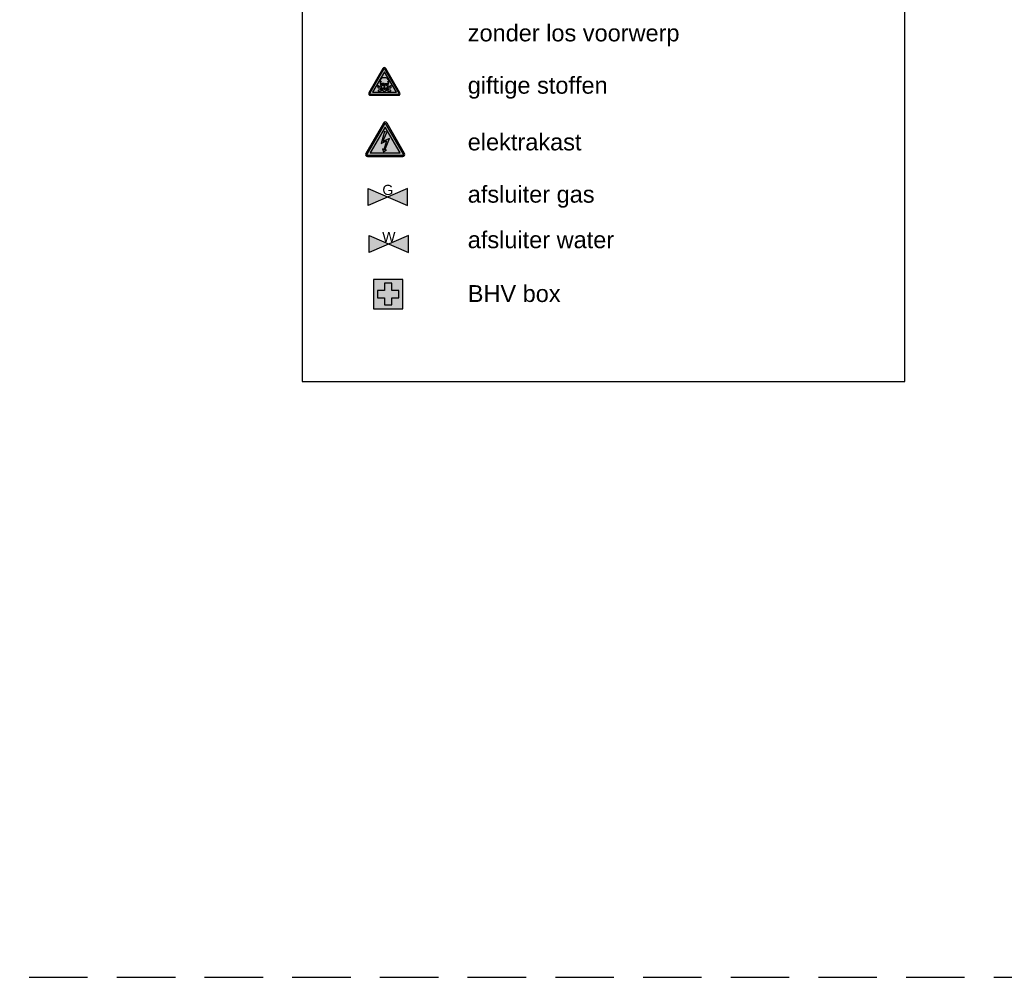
# Model space of a CAD drawing. Header units: millimetres. Extents: x 0 to 116900, y 0 to 82100.
# Tile 31 of 35: x 74797 to 95849, y 0 to 20466. Entities that reach past the tile are written whole.
import ezdxf

# ---------------------------------------------------------------- set-up
doc = ezdxf.new("R2010")
doc.units = ezdxf.units.MM
doc.header["$LTSCALE"] = 50
doc.header["$MEASUREMENT"] = 0
doc.linetypes.add('B0403', pattern=[37.5, 25, -12.5])
doc.layers.get('0').update_dxf_attribs({"color": 8, "linetype": 'CONTINUOUS'})
for name, color, linetype in [('AA65----_BEVEILIGING', 240, 'CONTINUOUS'), ('AI65----_BEVEILIGING', 1, 'CONTINUOUS'), ('AL$1A---_ALGEMEEN', 7, 'CONTINUOUS'), ('AL53----_WATERINST', 150, 'WATER'), ('AL54----_GASINST', 94, 'GAS1'), ('AL65----_BEVEILIGING', 240, 'CONTINUOUS'), ('AT$1A---_ALGEMEEN', 7, 'CONTINUOUS'), ('BL$3A---_VPORTS', 7, 'CONTINUOUS')]:
    doc.layers.add(name, color=color, linetype=linetype)
doc.styles.add('01_100', font='arial.ttf', dxfattribs={"height": 180})
doc.styles.add('01_200', font='arial.ttf', dxfattribs={"height": 360})
doc.linetypes.add('GAS1', pattern='A,88,-6,["G",Standard,S=3.75,R=0,X=-1.5,Y=-1.5],-6', length=100)
doc.linetypes.add('WATER', pattern='A,88,-6,["W",Standard,S=3.75,R=0,X=-1.5,Y=-1.5],-6', length=100)

# ---------------------------------------------------------------- blocks, each defined once
blk = doc.blocks.new('B1H-65S016')
at = {"layer": 'AA65----_BEVEILIGING'}
h = blk.add_hatch(color=30, dxfattribs=at)
h.paths.add_polyline_path([(-312, -312), (312, -312), (312, 312), (-312, 312)])
h.paths.add_polyline_path([(-77, -77), (-77, -231), (77, -231), (77, -77), (231, -77), (231, 77), (77, 77), (77, 231), (-77, 231), (-77, 77), (-231, 77), (-231, -77)], flags=16)
at = {"layer": 'AI65----_BEVEILIGING'}
blk.add_hatch(color=255, dxfattribs=at).paths.add_polyline_path([(231, 77), (77, 77), (77, 231), (-77, 231), (-77, 77), (-231, 77), (-231, -77), (-77, -77), (-77, -231), (77, -231), (77, -77), (231, -77)])
at = {"layer": 'AI65----_BEVEILIGING', "color": 30}
blk.add_lwpolyline([(-312, -312), (312, -312), (312, 312), (-312, 312)], close=True, dxfattribs=at)
at = {"layer": 'AI65----_BEVEILIGING', "color": 255, "flags": 128}
blk.add_lwpolyline([(-77, -77), (-77, -231), (77, -231), (77, -77), (231, -77), (231, 77), (77, 77), (77, 231), (-77, 231), (-77, 77), (-231, 77), (-231, -77)], close=True, dxfattribs=at)
blk = doc.blocks.new('B1H-65S01K')
at = {"layer": 'AL53----_WATERINST', "linetype": 'Continuous'}
blk.add_lwpolyline([(-350, 150), (350, -150), (350, 150), (-350, -150)], close=True, dxfattribs=at)
at = {"layer": 'AL53----_WATERINST'}
for points in [[(-350, 150), (-350, -150), (0, 0)], [(0, 0), (350, 150), (350, -150)]]:
    blk.add_solid(points, dxfattribs=at)
at = {"layer": 'AT$1A---_ALGEMEEN', "color": 1, "linetype": 'Continuous', "insert": (0, 125), "char_height": 180, "width": 436.34, "attachment_point": 5, "style": '01_100'}
blk.add_mtext('W', dxfattribs=at)
blk = doc.blocks.new('B1H-65S01J')
at = {"layer": 'AL54----_GASINST', "color": 50, "linetype": 'Continuous'}
blk.add_lwpolyline([(-350, 150), (350, -150), (350, 150), (-350, -150)], close=True, dxfattribs=at)
at = {"layer": 'AL54----_GASINST', "color": 50}
for points in [[(-350, 150), (-350, -150), (0, 0)], [(0, 0), (350, 150), (350, -150)]]:
    blk.add_solid(points, dxfattribs=at)
at = {"layer": 'AT$1A---_ALGEMEEN', "color": 1, "linetype": 'Continuous', "insert": (0, 125), "char_height": 180, "width": 436.34, "attachment_point": 5, "style": '01_100'}
blk.add_mtext('{\\C1;G}', dxfattribs=at)
blk = doc.blocks.new('B1H-65S01C')
at = {"layer": 'AA65----_BEVEILIGING'}
h = blk.add_hatch(color=50, dxfattribs=at)
h.paths.add_polyline_path([(0, 284), (0, 307, 0.267264), (-32, 289), (-200, 0), (-173, 0), (-12, 277, -0.267264)])
h.paths.add_polyline_path([(13, 277), (174, 0), (201, 0), (33, 289, 0.267264), (0, 307), (0, 284, -0.267265)])
h.paths.add_polyline_path([(201, 0), (174, 0), (326, -263, -0.578203), (314, -284), (0, -284), (0, -307), (314, -307, 0.578203), (346, -251)])
h.paths.add_polyline_path([(-313, -284, -0.578202), (-325, -263), (-173, 0), (-200, 0), (-345, -251, 0.578202), (-313, -307), (0, -307), (0, -284)])
h = blk.add_hatch(color=250, dxfattribs=at)
edge = h.paths.add_edge_path()
edge.add_arc((-313, -270), 14.2, 149.8536, 270)
edge.add_line((-313, -284), (314, -284))
edge.add_arc((314, -270), 14.2, 270, 390.1465)
edge.add_line((326, -263), (13, 277))
edge.add_arc((0, 270), 14.2, 30.1465, 149.8536)
edge.add_line((-12, 277), (-325, -263))
h.paths.add_polyline_path([(0, 217), (-267, -243), (267, -243)], flags=16)
h = blk.add_hatch(color=50, dxfattribs=at)
h.paths.add_polyline_path([(0, 217), (-267, -243), (267, -243)])
h.paths.add_polyline_path([(24, -31), (-24, -186), (-49, -169), (-29, -225), (22, -195), (-7, -192), (75, 13), (-41, -42), (28, 123), (-10, 137), (-73, -78)], flags=16)
blk.add_hatch(color=250, dxfattribs=at).paths.add_polyline_path([(24, -31), (-24, -186), (-49, -169), (-29, -225), (22, -195), (-7, -192), (75, 13), (-41, -42), (28, 123), (-10, 137), (-73, -78)])
at = {"layer": 'AL65----_BEVEILIGING', "color": 50, "flags": 128}
blk.add_lwpolyline([(-345, -251, 0.578202), (-313, -307), (314, -307, 0.578203), (346, -251), (33, 289, 0.575648), (-32, 289)], format="xyb", close=True, dxfattribs=at)
at = {"layer": 'AL65----_BEVEILIGING', "color": 250, "flags": 128}
blk.add_lwpolyline([(-325, -263, 0.578202), (-313, -284), (314, -284, 0.578203), (326, -263), (13, 277, 0.575648), (-12, 277)], format="xyb", close=True, dxfattribs=at)
blk.add_lwpolyline([(0, 217), (-267, -243), (267, -243), (0, 217)], dxfattribs=at)
for points in [[(-267, -243), (267, -243), (0, 217), (-267, -243)], [(24, -31), (-24, -186), (-49, -169), (-29, -225), (22, -195), (-7, -192), (75, 13), (-41, -42), (28, 123), (-10, 137), (-73, -78)]]:
    blk.add_lwpolyline(points, close=True, dxfattribs=at)
blk = doc.blocks.new('B1H-65S003')
at = {"layer": 'AA65----_BEVEILIGING'}
h = blk.add_hatch(color=50, dxfattribs=at)
h.paths.add_polyline_path([(0, 227), (0, 246, 0.267264), (-26, 231), (-160, 0), (-138, 0), (-9, 222, -0.267264)])
h.paths.add_polyline_path([(10, 222), (139, 0), (161, 0), (26, 231, 0.267264), (0, 246), (0, 227, -0.267265)])
h.paths.add_polyline_path([(161, 0), (139, 0), (261, -210, -0.578203), (251, -227), (0, -227), (0, -246), (251, -246, 0.578203), (277, -201)])
h.paths.add_polyline_path([(-250, -227, -0.578202), (-260, -210), (-138, 0), (-160, 0), (-276, -201, 0.578202), (-250, -246), (0, -246), (0, -227)])
blk.add_hatch(color=50, dxfattribs=at).paths.add_polyline_path([(-213, -194), (214, -194), (0, 173)])
at = {"layer": 'AL65----_BEVEILIGING'}
h = blk.add_hatch(color=250, dxfattribs=at)
edge = h.paths.add_edge_path()
edge.add_arc((-250, -216), 11.3, 149.8536, 270)
edge.add_line((-250, -227), (251, -227))
edge.add_arc((251, -216), 11.3, 270, 390.1465)
edge.add_line((261, -210), (10, 222))
edge.add_arc((0, 216), 11.3, 30.1465, 149.8536)
edge.add_line((-9, 222), (-260, -210))
h.paths.add_polyline_path([(0, 173), (-213, -194), (214, -194)], flags=16)
h = blk.add_hatch(color=250, dxfattribs=at)
edge = h.paths.add_edge_path()
edge.add_spline(control_points=[(51, -44), (51, -41), (48, -38), (46, -37)], knot_values=[7, 7, 7, 7, 8, 8, 8, 8], degree=3, periodic=0)
edge.add_spline(control_points=[(46, -37), (39, -35), (33, -34), (26, -34)], knot_values=[8, 8, 8, 8, 9, 9, 9, 9], degree=3, periodic=0)
edge.add_spline(control_points=[(26, -34), (20, -34), (14, -35), (8, -37)], knot_values=[9, 9, 9, 9, 10, 10, 10, 10], degree=3, periodic=0)
edge.add_spline(control_points=[(7, -37), (6, -40), (5, -43), (5, -47)], knot_values=[0, 0, 0, 0, 1, 1, 1, 1], degree=3, periodic=0)
edge.add_spline(control_points=[(5, -47), (5, -56), (11, -64), (20, -67)], knot_values=[1, 1, 1, 1, 2, 2, 2, 2], degree=3, periodic=0)
edge.add_spline(control_points=[(20, -67), (26, -68), (33, -70), (40, -71)], knot_values=[2, 2, 2, 2, 3, 3, 3, 3], degree=3, periodic=0)
edge.add_spline(control_points=[(40, -71), (40, -71), (40, -71), (40, -71)], knot_values=[3.00001, 3.00001, 3.00001, 3.00001, 4, 4, 4, 4], degree=3, periodic=0)
edge.add_spline(control_points=[(40, -71), (42, -71), (43, -70), (44, -68)], knot_values=[4, 4, 4, 4, 5, 5, 5, 5], degree=3, periodic=0)
edge.add_spline(control_points=[(44, -68), (47, -61), (50, -53), (51, -45)], knot_values=[5, 5, 5, 5, 6, 6, 6, 6], degree=3, periodic=0)
edge.add_spline(control_points=[(51, -45), (51, -45), (51, -45), (51, -44)], knot_values=[6, 6, 6, 6, 7, 7, 7, 7], degree=3, periodic=0)
edge = h.paths.add_edge_path()
edge.add_spline(control_points=[(-4, -47), (-4, -43), (-5, -40), (-6, -37)], knot_values=[0, 0, 0, 0, 1, 1, 1, 1], degree=3, periodic=0)
edge.add_spline(control_points=[(-6, -37), (-19, -33), (-32, -33), (-44, -37)], knot_values=[6, 6, 6, 6, 7, 7, 7, 7], degree=3, periodic=0)
edge.add_spline(control_points=[(-44, -37), (-48, -38), (-50, -42), (-49, -45)], knot_values=[5, 5, 5, 5, 6, 6, 6, 6], degree=3, periodic=0)
edge.add_spline(control_points=[(-49, -45), (-48, -53), (-46, -61), (-43, -68)], knot_values=[4, 4, 4, 4, 5, 5, 5, 5], degree=3, periodic=0)
edge.add_spline(control_points=[(-43, -68), (-42, -70), (-40, -71), (-38, -71)], knot_values=[3, 3, 3, 3, 4, 4, 4, 4], degree=3, periodic=0)
edge.add_spline(control_points=[(-38, -71), (-31, -70), (-25, -68), (-19, -67)], knot_values=[2, 2, 2, 2, 3, 3, 3, 3], degree=3, periodic=0)
edge.add_spline(control_points=[(-19, -67), (-10, -64), (-4, -56), (-4, -47)], knot_values=[1, 1, 1, 1, 2, 2, 2, 2], degree=3, periodic=0)
h = blk.add_hatch(color=250, dxfattribs=at)
h.paths.add_polyline_path([(26, -128), (26, -116, -0.098896), (0, -121), (0, -147, 0.328102)])
h.paths.add_polyline_path([(0, -121, -0.094073), (-25, -116), (-25, -128, 0.316853), (0, -147)])
h = blk.add_hatch(color=250, dxfattribs=at)
edge = h.paths.add_edge_path()
edge.add_spline(control_points=[(9, -96), (9, -88), (7, -79), (4, -71)], knot_values=[4, 4, 4, 4, 5, 5, 5, 5], degree=3, periodic=0)
edge.add_spline(control_points=[(4, -71), (3, -70), (2, -69), (1, -69)], knot_values=[5, 5, 5, 5, 6, 6, 6, 6], degree=3, periodic=0)
edge.add_spline(control_points=[(1, -69), (0, -69), (0, -69), (0, -69)], knot_values=[6, 6, 6, 6, 6.140323, 6.140323, 6.140323, 6.140323], degree=3, periodic=0)
edge.add_line((0, -69), (0, -97))
edge.add_spline(control_points=[(0, -97), (1, -97), (3, -98), (3, -99)], knot_values=[12.39983, 12.39983, 12.39983, 12.39983, 13, 13, 13, 13], degree=3, periodic=0)
edge.add_spline(control_points=[(3, -99), (4, -100), (4, -101), (6, -101)], knot_values=[0, 0, 0, 0, 1, 1, 1, 1], degree=3, periodic=0)
edge.add_spline(control_points=[(6, -101), (8, -101), (9, -99), (9, -96)], knot_values=[2, 2, 2, 2, 3, 3, 3, 3], degree=3, periodic=0)
edge = h.paths.add_edge_path()
edge.add_spline(control_points=[(0, -69), (-1, -69), (-2, -70), (-3, -71)], knot_values=[6.140323, 6.140323, 6.140323, 6.140323, 7, 7, 7, 7], degree=3, periodic=0)
edge.add_spline(control_points=[(-3, -71), (-6, -79), (-8, -87), (-8, -96)], knot_values=[7, 7, 7, 7, 8, 8, 8, 8], degree=3, periodic=0)
edge.add_spline(control_points=[(-8, -96), (-8, -96), (-8, -96), (-8, -96)], knot_values=[8, 8, 8, 8, 9, 9, 9, 9], degree=3, periodic=0)
edge.add_spline(control_points=[(-8, -96), (-8, -99), (-7, -101), (-4, -101)], knot_values=[9, 9, 9, 9, 10, 10, 10, 10], degree=3, periodic=0)
edge.add_spline(control_points=[(-4, -101), (-3, -101), (-2, -100), (-2, -99)], knot_values=[11, 11, 11, 11, 12, 12, 12, 12], degree=3, periodic=0)
edge.add_spline(control_points=[(-2, -99), (-2, -98), (-1, -98), (0, -97)], knot_values=[12, 12, 12, 12, 12.39983, 12.39983, 12.39983, 12.39983], degree=3, periodic=0)
edge.add_line((0, -97), (0, -69))
at = {"layer": 'AA65----_BEVEILIGING', "color": 50, "flags": 128}
blk.add_lwpolyline([(0, 173), (-213, -194), (214, -194), (0, 173)], dxfattribs=at)
at = {"layer": 'AL65----_BEVEILIGING', "color": 50, "flags": 128}
blk.add_lwpolyline([(-276, -201, 0.578202), (-250, -246), (251, -246, 0.578203), (277, -201), (26, 231, 0.575648), (-26, 231)], format="xyb", close=True, dxfattribs=at)
at = {"layer": 'AL65----_BEVEILIGING', "color": 250, "flags": 128}
for points in [[(-260, -210, 0.578202), (-250, -227), (251, -227, 0.578203), (261, -210), (10, 222, 0.575648), (-9, 222)], [(-25, -116, 0.194781), (26, -116), (26, -128, -0.719783), (-25, -128)]]:
    blk.add_lwpolyline(points, format="xyb", close=True, dxfattribs=at)
blk.add_lwpolyline([(-213, -194), (214, -194), (0, 173), (-213, -194)], close=True, dxfattribs=at)
for points in [[(-49, -109), (-44, -131), (-31, -158)], [(51, -109), (45, -131), (42, -139), (32, -158)]]:
    blk.add_lwpolyline(points, dxfattribs=at)
at = {"layer": 'AL65----_BEVEILIGING', "color": 250}
for points, knots in [([(-77, 12), (-78, 5), (-78, -3), (-78, -10), (-78, -14), (-78, -17), (-78, -21)], [71, 71, 71, 71, 72, 72, 72, 73, 73, 73, 73]), ([(7, 66), (7, 66), (7, 66), (7, 66), (7, 66), (-5, 66), (-5, 66), (-6, 66), (-6, 66), (-6, 66), (-23, 66), (-40, 61), (-53, 51)], [66, 66, 66, 66, 67, 67, 67, 68, 68, 68, 69, 69, 69, 70, 70, 70, 70]), ([(55, 10), (62, 4), (66, -5), (66, -14), (66, -17), (65, -20), (64, -23)], [22, 22, 22, 22, 23, 23, 23, 24, 24, 24, 24]), ([(79, -21), (79, -17), (79, -14), (79, -10), (79, -3), (79, 4), (78, 11)], [62, 62, 62, 62, 63, 63, 63, 64, 64, 64, 64]), ([(-118, -78), (-120, -79), (-122, -82), (-122, -85), (-122, -88), (-121, -90), (-118, -91)], [1, 1, 1, 1, 2, 2, 2, 3, 3, 3, 3]), ([(-118, -96), (-120, -98), (-120, -100), (-120, -102), (-120, -108), (-117, -112), (-111, -113)], [6, 6, 6, 6, 7, 7, 7, 8, 8, 8, 8]), ([(-118, -91), (-117, -92), (-117, -93), (-117, -94), (-117, -95), (-117, -95), (-117, -95)], [3, 3, 3, 3, 4, 4, 4, 5, 5, 5, 5]), ([(-112, -163), (-113, -165), (-113, -166), (-113, -167), (-113, -171), (-110, -174), (-106, -174)], [15, 15, 15, 15, 16, 16, 16, 17, 17, 17, 17]), ([(-111, -113), (-108, -114), (-104, -114), (-100, -114), (-98, -114), (-97, -114), (-95, -114)], [8, 8, 8, 8, 9, 9, 9, 10, 10, 10, 10]), ([(-98, -82), (-98, -78), (-102, -75), (-106, -75), (-107, -75), (-108, -75), (-108, -75)], [82, 82, 82, 82, 83, 83, 83, 84, 84, 84, 84]), ([(-66, -48), (-68, -51), (-68, -55), (-68, -59), (-68, -61), (-68, -63), (-68, -65)], [74, 74, 74, 74, 75, 75, 75, 76, 76, 76, 76]), ([(-61, -40), (-60, -39), (-60, -37), (-60, -36), (-60, -35), (-60, -34), (-60, -33)], [42, 42, 42, 42, 43, 43, 43, 44, 44, 44, 44]), ([(-6, -37), (-5, -40), (-4, -43), (-4, -47), (-4, -56), (-10, -64), (-19, -67), (-25, -68), (-31, -70), (-38, -71), (-40, -71), (-42, -70), (-43, -68), (-46, -61), (-48, -53), (-49, -45), (-50, -42), (-48, -38), (-44, -37), (-32, -33), (-19, -33), (-6, -37)], [0, 0, 0, 0, 1, 1, 1, 2, 2, 2, 3, 3, 3, 4, 4, 4, 5, 5, 5, 6, 6, 6, 7, 7, 7, 7]), ([(-50, -95), (-50, -96), (-50, -97), (-50, -98), (-50, -101), (-50, -105), (-49, -109)], [78, 78, 78, 78, 79, 79, 79, 80, 80, 80, 80]), ([(-31, -158), (-24, -168), (-12, -174), (1, -174), (13, -174), (25, -168), (32, -158)], [25, 25, 25, 25, 26, 26, 26, 27, 27, 27, 27]), ([(4, -71), (3, -70), (2, -69), (1, -69), (-1, -69), (-2, -70), (-3, -71)], [5, 5, 5, 5, 6, 6, 6, 7, 7, 7, 7]), ([(7, -37), (6, -40), (5, -43), (5, -47), (5, -56), (11, -64), (20, -67), (26, -68), (33, -70), (40, -71), (40, -71), (40, -71), (40, -71), (42, -71), (43, -70), (44, -68), (47, -61), (50, -53), (51, -45), (51, -45), (51, -45), (51, -44), (51, -41), (48, -38), (46, -37), (39, -35), (33, -34), (26, -34), (20, -34), (14, -35), (8, -37), (8, -37), (7, -37), (7, -37)], [0, 0, 0, 0, 1, 1, 1, 2, 2, 2, 3, 3, 3, 4, 4, 4, 5, 5, 5, 6, 6, 6, 7, 7, 7, 8, 8, 8, 9, 9, 9, 10, 10, 10, 11, 11, 11, 11]), ([(51, -109), (51, -105), (51, -101), (51, -98), (51, -97), (51, -96), (51, -95)], [55, 55, 55, 55, 56, 56, 56, 57, 57, 57, 57]), ([(62, -33), (61, -34), (61, -35), (61, -36), (61, -37), (61, -39), (62, -40)], [25, 25, 25, 25, 26, 26, 26, 27, 27, 27, 27]), ([(69, -65), (69, -63), (70, -61), (70, -59), (70, -55), (69, -51), (67, -48)], [59, 59, 59, 59, 60, 60, 60, 61, 61, 61, 61]), ([(96, -114), (98, -114), (100, -114), (101, -114), (105, -114), (109, -114), (113, -113)], [42, 42, 42, 42, 43, 43, 43, 44, 44, 44, 44]), ([(110, -75), (109, -75), (108, -75), (107, -75), (103, -75), (100, -78), (99, -82)], [51, 51, 51, 51, 52, 52, 52, 53, 53, 53, 53]), ([(107, -174), (111, -174), (114, -171), (114, -167), (114, -166), (114, -165), (113, -163)], [35, 35, 35, 35, 36, 36, 36, 37, 37, 37, 37]), ([(113, -113), (118, -112), (122, -108), (122, -102), (122, -100), (121, -98), (120, -96)], [44, 44, 44, 44, 45, 45, 45, 46, 46, 46, 46]), ([(120, -91), (122, -90), (123, -88), (123, -85), (123, -82), (122, -79), (119, -78)], [48, 48, 48, 48, 49, 49, 49, 50, 50, 50, 50]), ([(-98, -183), (-96, -186), (-94, -187), (-91, -187), (-90, -187), (-88, -187), (-87, -186)], [20, 20, 20, 20, 21, 21, 21, 22, 22, 22, 22]), ([(88, -186), (89, -187), (91, -187), (92, -187), (95, -187), (98, -186), (99, -183)], [30, 30, 30, 30, 31, 31, 31, 32, 32, 32, 32])]:
    blk.add_open_spline(points, degree=3, knots=knots, dxfattribs=at)
for points in [[(-53, 51), (-66, 41), (-74, 27), (-77, 12)], [(-63, -24), (-66, -11), (-63, 2), (-54, 10)], [(55, 51), (41, 61), (24, 66), (7, 66)], [(78, 11), (75, 27), (67, 41), (55, 51)], [(-108, -75), (-112, -76), (-115, -77), (-118, -78)], [(-117, -95), (-117, -96), (-118, -96), (-118, -96)], [(-98, -155), (-103, -155), (-109, -158), (-112, -163)], [(-106, -174), (-104, -174), (-102, -175), (-101, -178)], [(-106, -174), (-106, -174), (-106, -174), (-106, -174)], [(-90, -92), (-94, -90), (-97, -87), (-98, -82)], [(-41, -139), (-41, -139), (-98, -155), (-98, -155)], [(-95, -114), (-92, -114), (-89, -115), (-86, -116)], [(-49, -109), (-49, -109), (-90, -92), (-90, -92)], [(-87, -186), (-82, -184), (-78, -180), (-75, -175)], [(-86, -116), (-86, -116), (-44, -131), (-44, -131)], [(-78, -21), (-77, -31), (-73, -41), (-66, -48)], [(-75, -175), (-73, -173), (-71, -170), (-68, -169)], [(-68, -65), (-66, -72), (-63, -79), (-59, -86)], [(-68, -169), (-68, -169), (-31, -158), (-31, -158)], [(-60, -33), (-61, -30), (-62, -27), (-63, -24)], [(-63, -43), (-63, -43), (-61, -40), (-61, -40)], [(-59, -86), (-57, -90), (-53, -93), (-50, -95)], [(-44, -131), (-43, -134), (-42, -136), (-41, -139)], [(-3, -71), (-6, -79), (-8, -87), (-8, -96)], [(-8, -96), (-8, -99), (-7, -101), (-4, -101)], [(-8, -96), (-8, -96), (-8, -96), (-8, -96)], [(-4, -101), (-3, -101), (-2, -100), (-2, -99)], [(-4, -101), (-4, -101), (-4, -101), (-4, -101)], [(-2, -99), (-1, -97), (2, -97), (3, -99)], [(3, -99), (4, -100), (4, -101), (6, -101)], [(9, -96), (9, -88), (7, -79), (4, -71)], [(6, -101), (8, -101), (9, -99), (9, -96)], [(6, -101), (6, -101), (6, -101), (6, -101)], [(9, -96), (9, -96), (9, -96), (9, -96)], [(32, -158), (32, -158), (69, -169), (69, -169)], [(42, -139), (43, -136), (44, -133), (45, -131)], [(99, -155), (99, -155), (42, -139), (42, -139)], [(45, -131), (45, -131), (87, -116), (87, -116)], [(51, -95), (55, -93), (58, -89), (60, -86)], [(91, -92), (91, -92), (51, -109), (51, -109)], [(60, -86), (64, -79), (67, -72), (69, -65)], [(64, -23), (64, -26), (63, -29), (62, -33)], [(62, -40), (62, -40), (64, -43), (64, -43)], [(67, -48), (74, -41), (78, -31), (79, -21)], [(69, -169), (72, -170), (74, -173), (76, -175)], [(76, -175), (79, -180), (84, -184), (88, -186)], [(87, -116), (90, -115), (93, -114), (96, -114)], [(99, -82), (98, -87), (95, -90), (91, -92)], [(113, -163), (110, -158), (105, -155), (99, -155)], [(102, -177), (103, -175), (105, -174), (107, -174)], [(107, -174), (107, -174), (107, -174), (107, -174)], [(119, -78), (116, -77), (113, -76), (110, -75)], [(118, -95), (118, -94), (118, -92), (120, -91)], [(120, -96), (119, -96), (118, -96), (118, -95)], [(-101, -178), (-99, -180), (-99, -181), (-98, -183)], [(99, -183), (100, -181), (101, -179), (102, -177)]]:
    blk.add_open_spline(points, degree=3, dxfattribs=at)
blk = doc.blocks.new('P-N-00-002_1407')
at = {"layer": 'AL$1A---_ALGEMEEN', "flags": 128}
blk.add_lwpolyline([(-17878, 32762), (-30763, 32762), (-30763, 5935), (-17878, 5935)], close=True, dxfattribs=at)
at = {"xscale": 1.2, "yscale": 1.2, "zscale": 1.2}
for name, p in [('B1H-65S003', (-29005, 12347)), ('B1H-65S01C', (-28989, 11111)), ('B1H-65S01J', (-28931, 9877)), ('B1H-65S01K', (-28910, 8874))]:
    blk.add_blockref(name, p, dxfattribs=at)
blk.add_blockref('B1H-65S016', (-28925, 7801))
at = {"layer": 'AT$1A---_ALGEMEEN', "color": 7, "style": '01_200'}
for s, p in [('zonder los voorwerp', (-27223, 13203)), ('giftige stoffen', (-27223, 12085)), ('elektrakast', (-27223, 10873)), ('afsluiter gas', (-27223, 9756)), ('afsluiter water', (-27223, 8783)), ('BHV box', (-27223, 7633))]:
    blk.add_text(s, height=360, dxfattribs=at).set_placement(p)

msp = doc.modelspace()

# ---------------------------------------------------------------- linework, layer by layer
at = {"layer": 'BL$3A---_VPORTS', "color": 241, "linetype": 'B0403'}
msp.add_lwpolyline([(0, 0), (111600, 0), (111600, 6800), (116900, 6800), (116900, 82100), (0, 82100)], close=True, dxfattribs=at)

# ---------------------------------------------------------------- block references
msp.add_blockref('P-N-00-002_1407', (111600, 6800))

doc.saveas('drawing.dxf')
